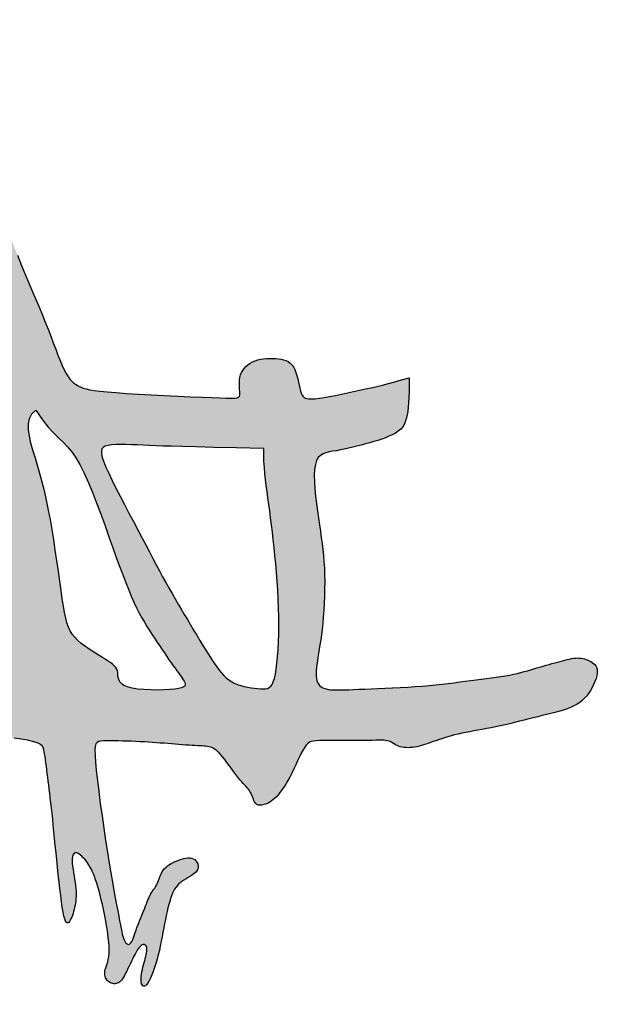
# Model space of a CAD drawing. Extents: x -424536 to -66822, y 139826 to 492209.
# Tile 13 of 69: x -253358 to -252580, y 145488 to 146814. Entities that reach past the tile are written whole.
import ezdxf

# ---------------------------------------------------------------- set-up
doc = ezdxf.new("R2010")
doc.units = 0
doc.header["$LTSCALE"] = 1000
doc.header["$MEASUREMENT"] = 0
doc.layers.add('签名', color=3, linetype='Continuous')

# ---------------------------------------------------------------- blocks, each defined once
blk = doc.blocks.new('zhy')
h = blk.add_hatch(color=256)
h.paths.add_polyline_path([(2587.945, 944.063), (2587.989, 944.38), (2588.057, 944.827), (2588.16, 945.306), (2588.299, 945.533), (2588.469, 945.587), (2588.677, 945.622), (2588.914, 945.656), (2589.181, 945.692), (2589.419, 945.723), (2589.688, 945.757), (2589.985, 945.794), (2590.326, 945.836), (2590.712, 945.881), (2591.036, 945.916), (2591.273, 945.941), (2591.524, 945.967), (2591.788, 945.993), (2592.062, 946.021), (2592.345, 946.049), (2592.634, 946.078), (2592.928, 946.107), (2593.226, 946.138), (2593.524, 946.169), (2593.818, 946.201), (2594.102, 946.234), (2594.372, 946.267), (2594.623, 946.3), (2594.848, 946.333), (2595.043, 946.366), (2595.203, 946.4), (2595.323, 946.433), (2595.407, 946.466), (2595.459, 946.498), (2595.482, 946.53), (2595.48, 946.562), (2595.459, 946.593), (2595.421, 946.624), (2595.371, 946.655), (2595.313, 946.684), (2595.248, 946.713), (2595.177, 946.74), (2595.101, 946.767), (2595.021, 946.791), (2594.937, 946.813), (2594.852, 946.833), (2594.764, 946.851), (2594.677, 946.866), (2594.587, 946.877), (2594.495, 946.886), (2594.4, 946.89), (2594.301, 946.891), (2594.196, 946.888), (2594.084, 946.88), (2593.965, 946.868), (2593.838, 946.852), (2593.706, 946.832), (2593.571, 946.81), (2593.254, 946.759), (2592.885, 946.719), (2592.621, 946.789), (2592.649, 946.966), (2592.771, 947.127), (2592.964, 947.298), (2593.2, 947.455), (2593.434, 947.57), (2593.663, 947.661), (2593.938, 947.752), (2594.269, 947.846), (2594.638, 947.937), (2595.029, 948.024), (2595.431, 948.102), (2595.82, 948.167), (2596.185, 948.213), (2596.514, 948.234), (2596.783, 948.227), (2597.001, 948.19), (2597.162, 948.144), (2597.297, 948.099), (2597.365, 948.078), (2597.428, 948.062), (2597.49, 948.054), (2597.548, 948.052), (2597.604, 948.058), (2597.657, 948.069), (2597.706, 948.087), (2597.752, 948.11), (2597.793, 948.138), (2597.83, 948.17), (2597.863, 948.207), (2597.89, 948.247), (2597.913, 948.29), (2597.93, 948.335), (2597.941, 948.382), (2597.947, 948.428), (2597.947, 948.475), (2597.94, 948.52), (2597.927, 948.564), (2597.907, 948.606), (2597.88, 948.647), (2597.844, 948.688), (2597.8, 948.729), (2597.746, 948.771), (2597.683, 948.813), (2597.61, 948.857), (2597.526, 948.902), (2597.434, 948.949), (2597.336, 948.997), (2597.234, 949.045), (2596.975, 949.168), (2596.732, 949.289), (2596.443, 949.466), (2596.326, 949.649), (2596.442, 949.762), (2596.619, 949.765), (2596.793, 949.729), (2596.92, 949.697), (2597.003, 949.675), (2597.091, 949.651), (2597.183, 949.628), (2597.277, 949.605), (2597.372, 949.584), (2597.467, 949.565), (2597.56, 949.55), (2597.649, 949.539), (2597.734, 949.533), (2597.813, 949.533), (2597.884, 949.539), (2597.946, 949.552), (2597.995, 949.572), (2598.031, 949.597), (2598.05, 949.628), (2598.051, 949.664), (2598.031, 949.705), (2597.988, 949.751), (2597.921, 949.8), (2597.831, 949.853), (2597.721, 949.908), (2597.593, 949.965), (2597.451, 950.021), (2597.296, 950.076), (2597.13, 950.13), (2596.957, 950.18), (2596.779, 950.227), (2596.597, 950.27), (2596.413, 950.31), (2596.228, 950.348), (2596.044, 950.384), (2595.861, 950.418), (2595.559, 950.475), (2595.249, 950.536), (2594.941, 950.603), (2594.666, 950.674), (2594.364, 950.766), (2594.104, 950.886), (2593.91, 951.04), (2593.78, 951.215), (2593.696, 951.355), (2593.644, 951.444), (2593.591, 951.532), (2593.537, 951.615), (2593.481, 951.69), (2593.421, 951.753), (2593.358, 951.802), (2593.29, 951.832), (2593.22, 951.846), (2593.15, 951.844), (2593.083, 951.828), (2593.019, 951.798), (2592.963, 951.757), (2592.916, 951.706), (2592.88, 951.646), (2592.858, 951.579), (2592.848, 951.505), (2592.848, 951.426), (2592.858, 951.343), (2592.876, 951.258), (2592.9, 951.171), (2592.93, 951.083), (2592.962, 950.996), (2592.998, 950.912), (2593.035, 950.83), (2593.076, 950.751), (2593.119, 950.677), (2593.166, 950.607), (2593.218, 950.542), (2593.273, 950.484), (2593.334, 950.433), (2593.4, 950.389), (2593.469, 950.351), (2593.541, 950.317), (2593.615, 950.288), (2593.688, 950.261), (2593.892, 950.187), (2594.045, 950.099), (2594.172, 950.011), (2594.226, 949.974), (2594.282, 949.939), (2594.341, 949.904), (2594.405, 949.871), (2594.474, 949.838), (2594.547, 949.807), (2594.624, 949.775), (2594.706, 949.744), (2594.791, 949.711), (2594.981, 949.638), (2595.169, 949.562), (2595.27, 949.521), (2595.372, 949.479), (2595.474, 949.438), (2595.575, 949.398), (2595.674, 949.359), (2595.771, 949.323), (2595.865, 949.29), (2596.138, 949.195), (2596.388, 949.078), (2596.31, 948.91), (2596.113, 948.813), (2595.895, 948.756), (2595.664, 948.708), (2595.398, 948.658), (2595.207, 948.621), (2594.99, 948.58), (2594.745, 948.533), (2594.471, 948.481), (2594.165, 948.425), (2593.828, 948.364), (2593.458, 948.3), (2593.054, 948.232), (2592.615, 948.162), (2592.141, 948.089), (2591.644, 948.015), (2591.139, 947.943), (2590.638, 947.875), (2590.156, 947.812), (2589.707, 947.757), (2589.304, 947.713), (2588.782, 947.663), (2588.29, 947.654), (2588.133, 947.766), (2588.103, 947.918), (2588.098, 948.188), (2588.101, 948.507), (2588.109, 948.864), (2588.123, 949.232), (2588.14, 949.579), (2588.159, 949.909), (2588.181, 950.224), (2588.204, 950.526), (2588.224, 950.769), (2588.236, 950.919), (2588.248, 951.066), (2588.259, 951.208), (2588.269, 951.345), (2588.279, 951.476), (2588.287, 951.598), (2588.294, 951.712), (2588.298, 951.816), (2588.31, 952.096), (2588.338, 952.326), (2588.426, 952.515), (2588.554, 952.663), (2588.703, 952.8), (2588.9, 952.956), (2589.095, 953.101), (2589.344, 953.285), (2589.464, 953.374), (2589.576, 953.46), (2589.676, 953.539), (2589.762, 953.612), (2589.835, 953.677), (2589.898, 953.735), (2590.083, 953.912), (2590.248, 954), (2590.401, 954.06), (2590.464, 954.085), (2590.522, 954.11), (2590.574, 954.136), (2590.618, 954.163), (2590.653, 954.193), (2590.679, 954.224), (2590.697, 954.259), (2590.707, 954.295), (2590.712, 954.334), (2590.711, 954.376), (2590.705, 954.421), (2590.696, 954.468), (2590.684, 954.519), (2590.668, 954.572), (2590.648, 954.628), (2590.622, 954.687), (2590.589, 954.748), (2590.548, 954.812), (2590.498, 954.878), (2590.439, 954.947), (2590.369, 955.018), (2590.287, 955.091), (2590.195, 955.166), (2590.092, 955.243), (2589.977, 955.321), (2589.851, 955.4), (2589.714, 955.48), (2589.566, 955.561), (2589.407, 955.642), (2589.241, 955.723), (2589.073, 955.803), (2588.792, 955.936), (2588.429, 956.117), (2588.185, 956.29), (2588.111, 956.47), (2588.093, 956.673), (2588.092, 956.931), (2588.092, 957.123), (2588.092, 957.34), (2588.091, 957.574), (2588.091, 957.818), (2588.09, 958.063), (2588.088, 958.302), (2588.086, 958.527), (2588.083, 958.731), (2588.08, 958.906), (2588.072, 959.238), (2588.079, 959.506), (2588.145, 959.674), (2588.222, 959.802), (2588.255, 959.857), (2588.286, 959.915), (2588.314, 959.977), (2588.338, 960.044), (2588.356, 960.117), (2588.368, 960.194), (2588.375, 960.276), (2588.377, 960.362), (2588.373, 960.45), (2588.365, 960.54), (2588.352, 960.631), (2588.336, 960.722), (2588.315, 960.812), (2588.291, 960.903), (2588.264, 960.994), (2588.234, 961.087), (2588.202, 961.182), (2588.167, 961.281), (2588.079, 961.531), (2587.994, 961.789), (2587.916, 962.048), (2587.841, 962.328), (2587.776, 962.616), (2587.728, 962.865), (2587.698, 963.03), (2587.635, 963.384), (2587.605, 963.552), (2587.571, 963.733), (2587.533, 963.919), (2587.493, 964.108), (2587.449, 964.299), (2587.403, 964.492), (2587.356, 964.686), (2587.308, 964.88), (2587.219, 965.234), (2587.165, 965.45), (2587.121, 965.633), (2587.078, 965.812), (2587.036, 965.986), (2586.994, 966.154), (2586.953, 966.316), (2586.91, 966.471), (2586.867, 966.618), (2586.822, 966.757), (2586.774, 966.887), (2586.723, 967.008), (2586.668, 967.123), (2586.607, 967.23), (2586.539, 967.331), (2586.463, 967.426), (2586.377, 967.517), (2586.282, 967.603), (2586.175, 967.685), (2586.06, 967.762), (2585.939, 967.833), (2585.816, 967.896), (2585.694, 967.949), (2585.574, 967.992), (2585.462, 968.023), (2585.359, 968.041), (2585.268, 968.044), (2585.188, 968.034), (2585.118, 968.012), (2585.058, 967.98), (2585.005, 967.939), (2584.96, 967.891), (2584.919, 967.837), (2584.884, 967.78), (2584.851, 967.719), (2584.823, 967.655), (2584.798, 967.59), (2584.777, 967.522), (2584.761, 967.452), (2584.749, 967.38), (2584.742, 967.306), (2584.74, 967.231), (2584.743, 967.154), (2584.752, 967.075), (2584.764, 966.994), (2584.781, 966.909), (2584.801, 966.822), (2584.824, 966.73), (2584.85, 966.634), (2584.877, 966.533), (2584.906, 966.427), (2584.936, 966.317), (2584.968, 966.202), (2585.001, 966.084), (2585.035, 965.964), (2585.07, 965.841), (2585.106, 965.717), (2585.142, 965.593), (2585.18, 965.468), (2585.27, 965.171), (2585.352, 964.865), (2585.42, 964.566), (2585.465, 964.314), (2585.493, 964.134), (2585.521, 963.945), (2585.547, 963.749), (2585.574, 963.546), (2585.6, 963.337), (2585.627, 963.123), (2585.654, 962.906), (2585.683, 962.686), (2585.735, 962.293), (2585.773, 961.993), (2585.803, 961.747), (2585.831, 961.491), (2585.857, 961.224), (2585.881, 960.944), (2585.902, 960.652), (2585.921, 960.35), (2585.938, 960.043), (2585.952, 959.737), (2585.965, 959.435), (2585.978, 959.143), (2585.989, 958.864), (2585.999, 958.605), (2586.01, 958.367), (2586.025, 958.01), (2586.037, 957.683), (2586.037, 957.328), (2585.998, 957.021), (2585.904, 956.807), (2585.74, 956.681), (2585.53, 956.64), (2585.325, 956.636), (2585.084, 956.655), (2584.816, 956.692), (2584.557, 956.733), (2584.386, 956.761), (2584.203, 956.789), (2584.006, 956.819), (2583.795, 956.847), (2583.569, 956.875), (2583.327, 956.901), (2583.067, 956.923), (2582.795, 956.943), (2582.512, 956.959), (2582.224, 956.97), (2581.934, 956.978), (2581.646, 956.98), (2581.364, 956.977), (2581.092, 956.968), (2580.832, 956.952), (2580.582, 956.932), (2580.338, 956.906), (2580.096, 956.876), (2579.851, 956.842), (2579.601, 956.806), (2579.341, 956.767), (2578.879, 956.698), (2578.477, 956.645), (2578.175, 956.61), (2577.878, 956.583), (2577.593, 956.565), (2577.186, 956.558), (2576.798, 956.615), (2576.56, 956.753), (2576.435, 956.955), (2576.384, 957.161), (2576.359, 957.303), (2576.334, 957.453), (2576.306, 957.612), (2576.273, 957.776), (2576.236, 957.945), (2576.195, 958.117), (2576.152, 958.291), (2576.107, 958.465), (2576.06, 958.639), (2576.012, 958.81), (2575.964, 958.977), (2575.915, 959.139), (2575.864, 959.296), (2575.81, 959.446), (2575.751, 959.589), (2575.689, 959.723), (2575.62, 959.849), (2575.544, 959.964), (2575.459, 960.068), (2575.351, 960.16), (2575.205, 960.239), (2575.007, 960.304), (2574.74, 960.354), (2574.391, 960.388), (2573.943, 960.406), (2573.383, 960.405), (2573.468, 960.104), (2573.544, 959.826), (2573.611, 959.568), (2573.672, 959.324), (2573.728, 959.09), (2573.781, 958.86), (2573.832, 958.63), (2573.924, 958.216), (2574.025, 957.753), (2574.123, 957.277), (2574.199, 956.845), (2574.249, 956.42), (2574.201, 956.154), (2574.055, 956.044), (2573.879, 955.987), (2573.684, 955.944), (2573.555, 955.916), (2573.422, 955.886), (2573.289, 955.853), (2573.162, 955.814), (2573.043, 955.768), (2572.938, 955.714), (2572.851, 955.65), (2572.779, 955.578), (2572.722, 955.497), (2572.678, 955.408), (2572.646, 955.311), (2572.622, 955.209), (2572.606, 955.1), (2572.597, 954.986), (2572.592, 954.868), (2572.591, 954.747), (2572.597, 954.624), (2572.609, 954.502), (2572.628, 954.382), (2572.654, 954.265), (2572.689, 954.153), (2572.733, 954.048), (2572.786, 953.951), (2572.848, 953.863), (2572.918, 953.784), (2572.996, 953.714), (2573.08, 953.655), (2573.169, 953.606), (2573.263, 953.568), (2573.361, 953.541), (2573.462, 953.525), (2573.564, 953.519), (2573.664, 953.519), (2573.762, 953.523), (2573.853, 953.529), (2574.134, 953.547), (2574.197, 953.4), (2574.205, 953.194), (2574.204, 952.999), (2574.195, 952.741), (2574.182, 952.41), (2574.165, 952.002), (2574.144, 951.531), (2574.12, 951.018), (2574.095, 950.482), (2574.067, 949.943), (2574.039, 949.421), (2574.009, 948.936), (2573.98, 948.507), (2573.951, 948.15), (2573.908, 947.722), (2573.848, 947.36), (2573.784, 947.139), (2573.681, 946.919), (2573.551, 946.748), (2573.385, 946.603), (2573.14, 946.453), (2572.879, 946.331), (2572.679, 946.246), (2572.457, 946.156), (2572.216, 946.063), (2571.96, 945.965), (2571.691, 945.862), (2571.412, 945.755), (2571.128, 945.643), (2570.838, 945.525), (2570.542, 945.401), (2570.235, 945.272), (2569.914, 945.135), (2569.574, 944.992), (2569.211, 944.84), (2568.823, 944.681), (2568.405, 944.513), (2567.955, 944.336), (2567.477, 944.153), (2566.977, 943.967), (2566.462, 943.781), (2565.936, 943.597), (2565.407, 943.42), (2564.88, 943.251), (2564.361, 943.094), (2563.856, 942.951), (2563.366, 942.822), (2562.893, 942.705), (2562.439, 942.598), (2562.006, 942.502), (2561.596, 942.413), (2561.209, 942.332), (2560.848, 942.256), (2560.514, 942.184), (2560.209, 942.114), (2559.932, 942.046), (2559.686, 941.976), (2559.471, 941.904), (2559.288, 941.827), (2559.137, 941.744), (2559.02, 941.653), (2558.937, 941.553), (2558.885, 941.445), (2558.86, 941.332), (2558.857, 941.215), (2558.874, 941.096), (2558.905, 940.977), (2558.948, 940.861), (2558.999, 940.749), (2559.054, 940.643), (2559.122, 940.546), (2559.21, 940.461), (2559.326, 940.39), (2559.479, 940.336), (2559.677, 940.301), (2559.929, 940.289), (2560.243, 940.302), (2560.624, 940.341), (2561.064, 940.403), (2561.552, 940.485), (2562.078, 940.583), (2562.629, 940.692), (2563.196, 940.809), (2563.766, 940.929), (2564.329, 941.049), (2564.877, 941.165), (2565.413, 941.278), (2565.942, 941.389), (2566.472, 941.5), (2567.006, 941.611), (2567.552, 941.725), (2568.116, 941.841), (2568.703, 941.962), (2569.317, 942.089), (2569.95, 942.219), (2570.593, 942.35), (2571.234, 942.481), (2571.865, 942.609), (2572.474, 942.732), (2573.052, 942.847), (2573.589, 942.953), (2574.078, 943.048), (2574.521, 943.131), (2574.924, 943.202), (2575.292, 943.262), (2575.633, 943.31), (2575.95, 943.348), (2576.25, 943.374), (2576.54, 943.389), (2576.822, 943.394), (2577.097, 943.388), (2577.365, 943.372), (2577.624, 943.346), (2577.872, 943.312), (2578.109, 943.268), (2578.333, 943.217), (2578.544, 943.158), (2578.832, 943.062), (2579.175, 942.908), (2579.421, 942.772), (2579.576, 942.681), (2579.728, 942.588), (2579.984, 942.428), (2580.281, 942.238), (2580.562, 942.048), (2580.877, 941.81), (2581.088, 941.565), (2581.123, 941.352), (2581.077, 941.149), (2580.957, 940.895), (2580.812, 940.648), (2580.705, 940.475), (2580.585, 940.29), (2580.457, 940.096), (2580.322, 939.894), (2580.183, 939.687), (2580.041, 939.476), (2579.787, 939.094), (2579.611, 938.837), (2579.461, 938.626), (2579.307, 938.42), (2579.146, 938.22), (2578.977, 938.026), (2578.799, 937.841), (2578.612, 937.665), (2578.42, 937.499), (2578.229, 937.342), (2578.047, 937.194), (2577.878, 937.055), (2577.729, 936.923), (2577.605, 936.8), (2577.513, 936.683), (2577.458, 936.574), (2577.436, 936.473), (2577.443, 936.379), (2577.475, 936.293), (2577.528, 936.215), (2577.596, 936.146), (2577.676, 936.085), (2577.764, 936.034), (2577.856, 935.991), (2577.951, 935.958), (2578.052, 935.933), (2578.158, 935.917), (2578.27, 935.909), (2578.39, 935.909), (2578.519, 935.917), (2578.656, 935.932), (2578.804, 935.954), (2578.958, 935.983), (2579.118, 936.017), (2579.281, 936.057), (2579.444, 936.101), (2579.604, 936.149), (2579.759, 936.201), (2579.907, 936.256), (2580.046, 936.313), (2580.176, 936.372), (2580.297, 936.434), (2580.411, 936.497), (2580.519, 936.563), (2580.622, 936.631), (2580.72, 936.701), (2580.815, 936.774), (2580.907, 936.849), (2580.997, 936.927), (2581.086, 937.009), (2581.174, 937.097), (2581.262, 937.191), (2581.35, 937.292), (2581.439, 937.401), (2581.53, 937.519), (2581.622, 937.647), (2581.717, 937.784), (2581.813, 937.928), (2581.91, 938.079), (2582.009, 938.234), (2582.107, 938.392), (2582.206, 938.553), (2582.396, 938.863), (2582.561, 939.128), (2582.749, 939.415), (2582.934, 939.669), (2583.109, 939.867), (2583.317, 940.04), (2583.55, 940.147), (2583.804, 940.197), (2584.043, 940.18), (2584.271, 940.099), (2584.483, 939.989), (2584.687, 939.846), (2584.858, 939.68), (2585.013, 939.46), (2585.083, 939.247), (2585.091, 939.085), (2585.087, 938.954), (2585.077, 938.761), (2585.071, 938.64), (2585.067, 938.501), (2585.063, 938.343), (2585.06, 938.166), (2585.053, 937.832), (2585.045, 937.516), (2585.037, 937.258), (2585.026, 936.978), (2585.013, 936.675), (2584.997, 936.348), (2584.98, 935.994), (2584.962, 935.611), (2584.943, 935.196), (2584.926, 934.746), (2584.91, 934.26), (2584.897, 933.735), (2584.886, 933.171), (2584.88, 932.58), (2584.878, 931.976), (2584.881, 931.373), (2584.89, 930.786), (2584.906, 930.229), (2584.93, 929.715), (2584.962, 929.26), (2585.003, 928.874), (2585.052, 928.553), (2585.11, 928.29), (2585.174, 928.079), (2585.246, 927.911), (2585.324, 927.781), (2585.407, 927.68), (2585.495, 927.601), (2585.588, 927.539), (2585.684, 927.491), (2585.783, 927.456), (2585.883, 927.433), (2585.983, 927.421), (2586.083, 927.418), (2586.181, 927.424), (2586.275, 927.437), (2586.367, 927.456), (2586.453, 927.481), (2586.534, 927.513), (2586.609, 927.549), (2586.676, 927.592), (2586.736, 927.64), (2586.787, 927.694), (2586.829, 927.753), (2586.86, 927.817), (2586.883, 927.889), (2586.898, 927.969), (2586.907, 928.06), (2586.912, 928.163), (2586.914, 928.279), (2586.914, 928.411), (2586.913, 928.646), (2586.916, 928.915), (2586.919, 929.123), (2586.924, 929.352), (2586.93, 929.605), (2586.938, 929.88), (2586.947, 930.181), (2586.959, 930.506), (2586.972, 930.857), (2586.987, 931.232), (2587.004, 931.626), (2587.023, 932.037), (2587.044, 932.462), (2587.068, 932.897), (2587.094, 933.34), (2587.123, 933.786), (2587.154, 934.233), (2587.187, 934.675), (2587.22, 935.106), (2587.253, 935.52), (2587.285, 935.911), (2587.314, 936.274), (2587.34, 936.602), (2587.361, 936.89), (2587.377, 937.133), (2587.389, 937.336), (2587.41, 937.696), (2587.443, 937.984), (2587.592, 938.156), (2587.788, 938.221), (2587.997, 938.233), (2588.21, 938.196), (2588.41, 938.135), (2588.636, 938.04), (2588.891, 937.915), (2589.118, 937.798), (2589.263, 937.722), (2589.411, 937.644), (2589.561, 937.567), (2589.712, 937.49), (2589.866, 937.415), (2590.022, 937.339), (2590.183, 937.263), (2590.348, 937.186), (2590.519, 937.106), (2590.697, 937.024), (2591.055, 936.859), (2591.284, 936.752), (2591.504, 936.648), (2591.74, 936.533), (2591.994, 936.406), (2592.268, 936.265), (2592.566, 936.106), (2592.89, 935.929), (2593.24, 935.732), (2593.612, 935.52), (2593.998, 935.297), (2594.392, 935.068), (2594.788, 934.838), (2595.178, 934.613), (2595.557, 934.398), (2595.917, 934.198), (2596.253, 934.017), (2596.565, 933.855), (2596.855, 933.714), (2597.122, 933.592), (2597.37, 933.491), (2597.598, 933.41), (2597.807, 933.349), (2598, 933.308), (2598.178, 933.287), (2598.341, 933.286), (2598.492, 933.303), (2598.634, 933.337), (2598.766, 933.388), (2598.893, 933.454), (2599.015, 933.535), (2599.134, 933.629), (2599.252, 933.736), (2599.37, 933.856), (2599.489, 933.99), (2599.609, 934.139), (2599.731, 934.304), (2599.856, 934.485), (2599.984, 934.683), (2600.117, 934.899), (2600.255, 935.133), (2600.395, 935.381), (2600.537, 935.64), (2600.676, 935.904), (2600.813, 936.169), (2600.943, 936.432), (2601.066, 936.687), (2601.179, 936.931), (2601.28, 937.16), (2601.371, 937.376), (2601.452, 937.583), (2601.527, 937.782), (2601.596, 937.976), (2601.66, 938.17), (2601.723, 938.365), (2601.784, 938.564), (2601.846, 938.77), (2601.909, 938.981), (2602.017, 939.346), (2602.137, 939.743), (2602.263, 940.133), (2602.359, 940.399), (2602.422, 940.569), (2602.484, 940.732), (2602.543, 940.887), (2602.598, 941.038), (2602.648, 941.186), (2602.693, 941.333), (2602.73, 941.481), (2602.761, 941.63), (2602.786, 941.784), (2602.807, 941.944), (2602.826, 942.112), (2602.86, 942.432), (2602.906, 942.8), (2602.961, 943.138), (2603.007, 943.391), (2603.059, 943.66), (2603.116, 943.942), (2603.177, 944.237), (2603.242, 944.544), (2603.309, 944.862), (2603.378, 945.189), (2603.448, 945.523), (2603.518, 945.86), (2603.588, 946.196), (2603.656, 946.525), (2603.722, 946.842), (2603.785, 947.142), (2603.845, 947.421), (2603.9, 947.673), (2603.951, 947.895), (2604.016, 948.165), (2604.081, 948.423), (2604.118, 948.57), (2604.154, 948.711), (2604.188, 948.851), (2604.223, 948.995), (2604.257, 949.148), (2604.291, 949.309), (2604.325, 949.478), (2604.36, 949.654), (2604.395, 949.837), (2604.431, 950.024), (2604.467, 950.216), (2604.537, 950.595), (2604.6, 950.93), (2604.675, 951.307), (2604.753, 951.656), (2604.829, 951.944), (2604.906, 952.179), (2604.976, 952.356), (2605.054, 952.549), (2605.096, 952.655), (2605.139, 952.769), (2605.182, 952.893), (2605.224, 953.025), (2605.264, 953.16), (2605.299, 953.295), (2605.33, 953.426), (2605.354, 953.55), (2605.369, 953.662), (2605.374, 953.76), (2605.369, 953.84), (2605.352, 953.903), (2605.326, 953.949), (2605.29, 953.979), (2605.245, 953.996), (2605.192, 953.999), (2605.131, 953.991), (2605.063, 953.972), (2604.989, 953.943), (2604.909, 953.904), (2604.826, 953.857), (2604.74, 953.802), (2604.654, 953.738), (2604.567, 953.668), (2604.482, 953.59), (2604.4, 953.505), (2604.322, 953.415), (2604.249, 953.319), (2604.182, 953.218), (2604.121, 953.112), (2604.068, 953.001), (2604.022, 952.887), (2603.986, 952.769), (2603.959, 952.648), (2603.942, 952.525), (2603.932, 952.398), (2603.928, 952.268), (2603.922, 952.019), (2603.91, 951.77), (2603.869, 951.487), (2603.787, 951.177), (2603.702, 950.918), (2603.596, 950.602), (2603.547, 950.453), (2603.505, 950.311), (2603.471, 950.177), (2603.444, 950.052), (2603.423, 949.932), (2603.405, 949.817), (2603.364, 949.547), (2603.314, 949.319), (2603.242, 949.087), (2603.153, 948.843), (2603.069, 948.629), (2603.014, 948.491), (2602.958, 948.349), (2602.901, 948.202), (2602.842, 948.045), (2602.78, 947.874), (2602.714, 947.684), (2602.644, 947.471), (2602.568, 947.229), (2602.486, 946.954), (2602.396, 946.64), (2602.298, 946.286), (2602.192, 945.898), (2602.08, 945.483), (2601.963, 945.052), (2601.842, 944.611), (2601.718, 944.171), (2601.592, 943.739), (2601.466, 943.324), (2601.34, 942.932), (2601.213, 942.56), (2601.086, 942.203), (2600.958, 941.855), (2600.828, 941.509), (2600.696, 941.162), (2600.562, 940.807), (2600.424, 940.439), (2600.283, 940.054), (2600.14, 939.657), (2599.997, 939.258), (2599.855, 938.863), (2599.717, 938.48), (2599.583, 938.116), (2599.457, 937.781), (2599.338, 937.48), (2599.23, 937.221), (2599.084, 936.896), (2598.914, 936.58), (2598.766, 936.352), (2598.62, 936.16), (2598.442, 935.949), (2598.229, 935.734), (2598, 935.542), (2597.755, 935.371), (2597.453, 935.204), (2597.215, 935.166), (2597.045, 935.24), (2596.911, 935.339), (2596.718, 935.498), (2596.692, 935.519), (2596.629, 935.57), (2596.562, 935.624), (2596.49, 935.683), (2596.412, 935.745), (2596.329, 935.812), (2596.241, 935.883), (2596.147, 935.958), (2596.047, 936.038), (2595.941, 936.123), (2595.829, 936.21), (2595.712, 936.299), (2595.589, 936.391), (2595.46, 936.483), (2595.327, 936.575), (2595.187, 936.666), (2595.043, 936.756), (2594.894, 936.845), (2594.741, 936.932), (2594.585, 937.019), (2594.426, 937.105), (2594.264, 937.19), (2594.101, 937.275), (2593.938, 937.36), (2593.773, 937.446), (2593.606, 937.533), (2593.434, 937.621), (2593.256, 937.713), (2593.068, 937.81), (2592.869, 937.911), (2592.656, 938.019), (2592.428, 938.135), (2592.183, 938.258), (2591.923, 938.387), (2591.651, 938.52), (2591.37, 938.655), (2591.082, 938.79), (2590.791, 938.922), (2590.5, 939.049), (2590.212, 939.169), (2589.929, 939.281), (2589.654, 939.384), (2589.39, 939.481), (2589.138, 939.571), (2588.756, 939.709), (2588.38, 939.859), (2588.09, 940.006), (2587.833, 940.192), (2587.676, 940.431), (2587.621, 940.666), (2587.606, 940.861), (2587.61, 941.058), (2587.624, 941.243), (2587.644, 941.452), (2587.666, 941.657), (2587.689, 941.868), (2587.707, 942.035), (2587.729, 942.234), (2587.756, 942.471), (2587.787, 942.75), (2587.822, 943.06), (2587.861, 943.39), (2587.902, 943.729)])
h.paths.add_polyline_path([(2583.124, 946.471), (2582.901, 946.424), (2582.643, 946.378), (2582.345, 946.332), (2582.004, 946.282), (2581.627, 946.228), (2581.223, 946.171), (2580.802, 946.112), (2580.373, 946.049), (2579.944, 945.984), (2579.525, 945.917), (2579.125, 945.848), (2578.751, 945.777), (2578.402, 945.705), (2578.073, 945.632), (2577.76, 945.556), (2577.461, 945.478), (2577.17, 945.397), (2576.883, 945.314), (2576.598, 945.228), (2576.311, 945.141), (2575.853, 945.011), (2575.343, 944.937), (2574.913, 945.024), (2574.695, 945.262), (2575.078, 945.527), (2575.378, 945.765), (2575.616, 945.981), (2575.812, 946.178), (2576.113, 946.49), (2576.362, 946.704), (2576.601, 946.872), (2576.897, 947.043), (2577.245, 947.217), (2577.634, 947.391), (2578.053, 947.565), (2578.492, 947.736), (2578.94, 947.904), (2579.387, 948.067), (2579.821, 948.223), (2580.234, 948.371), (2580.623, 948.511), (2580.99, 948.645), (2581.334, 948.772), (2581.655, 948.895), (2581.953, 949.013), (2582.229, 949.127), (2582.481, 949.237), (2582.711, 949.346), (2582.921, 949.452), (2583.115, 949.557), (2583.294, 949.661), (2583.462, 949.763), (2583.623, 949.865), (2583.778, 949.967), (2583.931, 950.069), (2584.084, 950.172), (2584.236, 950.274), (2584.386, 950.374), (2584.532, 950.473), (2584.674, 950.569), (2584.808, 950.662), (2584.935, 950.75), (2585.052, 950.833), (2585.159, 950.91), (2585.256, 950.98), (2585.465, 951.135), (2585.685, 951.289), (2585.843, 951.339), (2585.935, 951.225), (2585.994, 950.993), (2586.022, 950.692), (2586.034, 950.454), (2586.039, 950.193), (2586.035, 949.922), (2586.022, 949.653), (2585.985, 949.257), (2585.892, 948.887), (2585.75, 948.688), (2585.583, 948.61), (2585.309, 948.574), (2585.266, 948.566), (2585.191, 948.539), (2585.121, 948.498), (2585.056, 948.443), (2584.992, 948.374), (2584.929, 948.292), (2584.864, 948.196), (2584.795, 948.087), (2584.721, 947.963), (2584.577, 947.723), (2584.399, 947.439), (2584.188, 947.143), (2583.956, 946.88), (2583.71, 946.686), (2583.416, 946.549)], flags=16)
h.paths.add_polyline_path([(2580.959, 950.144), (2580.703, 950.007), (2580.434, 949.865), (2580.153, 949.716), (2579.856, 949.559), (2579.542, 949.393), (2579.211, 949.218), (2578.868, 949.038), (2578.523, 948.857), (2578.18, 948.679), (2577.849, 948.51), (2577.537, 948.355), (2577.251, 948.217), (2576.864, 948.041), (2576.433, 947.893), (2576.222, 947.952), (2576.13, 948.116), (2576.098, 948.335), (2576.086, 948.505), (2576.082, 948.698), (2576.084, 948.91), (2576.091, 949.138), (2576.101, 949.376), (2576.113, 949.623), (2576.125, 949.873), (2576.136, 950.129), (2576.146, 950.416), (2576.157, 950.764), (2576.169, 951.205), (2576.183, 951.769), (2576.199, 952.488), (2576.22, 953.392), (2576.245, 954.511), (2576.507, 954.51), (2576.761, 954.517), (2577.01, 954.531), (2577.256, 954.552), (2577.501, 954.578), (2577.747, 954.608), (2577.996, 954.641), (2578.25, 954.676), (2578.686, 954.736), (2579.054, 954.786), (2579.338, 954.823), (2579.633, 954.859), (2579.938, 954.895), (2580.254, 954.93), (2580.583, 954.963), (2580.923, 954.995), (2581.274, 955.024), (2581.631, 955.05), (2581.993, 955.073), (2582.356, 955.092), (2582.717, 955.106), (2583.074, 955.115), (2583.424, 955.118), (2583.763, 955.115), (2584.089, 955.105), (2584.398, 955.09), (2584.687, 955.07), (2584.952, 955.044), (2585.311, 954.998), (2585.738, 954.9), (2585.956, 954.74), (2585.993, 954.541), (2585.984, 954.321), (2585.957, 954.056), (2585.91, 953.777), (2585.837, 953.498), (2585.734, 953.25), (2585.593, 953.036), (2585.408, 952.843), (2585.175, 952.656), (2584.948, 952.499), (2584.786, 952.391), (2584.611, 952.278), (2584.425, 952.16), (2584.229, 952.039), (2584.026, 951.915), (2583.818, 951.789), (2583.608, 951.662), (2583.266, 951.458), (2582.974, 951.284), (2582.763, 951.159), (2582.551, 951.034), (2582.336, 950.909), (2582.119, 950.784), (2581.898, 950.659), (2581.673, 950.533), (2581.443, 950.405), (2581.205, 950.276)], flags=16)
for points in [[(2573.383, 960.405), (2573.943, 960.406), (2574.391, 960.388), (2574.74, 960.354), (2575.007, 960.304), (2575.205, 960.239), (2575.351, 960.16), (2575.459, 960.068), (2575.544, 959.964), (2575.62, 959.849), (2575.689, 959.723), (2575.751, 959.589), (2575.81, 959.446), (2575.864, 959.296), (2575.915, 959.139), (2575.964, 958.977), (2576.012, 958.81), (2576.06, 958.639), (2576.107, 958.465), (2576.152, 958.291), (2576.195, 958.117), (2576.236, 957.945), (2576.273, 957.776), (2576.306, 957.612), (2576.334, 957.453), (2576.359, 957.303), (2576.384, 957.161), (2576.416, 957.03), (2576.461, 956.912), (2576.526, 956.809), (2576.615, 956.721), (2576.736, 956.651), (2576.895, 956.601), (2577.094, 956.572), (2577.33, 956.56), (2577.593, 956.565), (2577.878, 956.583), (2578.175, 956.61), (2578.477, 956.645), (2578.777, 956.685), (2579.067, 956.726), (2579.341, 956.767), (2579.601, 956.806), (2579.851, 956.842), (2580.096, 956.876), (2580.338, 956.906), (2580.582, 956.932), (2580.832, 956.952), (2581.092, 956.968), (2581.364, 956.977), (2581.646, 956.98), (2581.934, 956.978), (2582.224, 956.97), (2582.512, 956.959), (2582.795, 956.943), (2583.067, 956.923), (2583.327, 956.901), (2583.569, 956.875), (2583.795, 956.847), (2584.006, 956.819), (2584.203, 956.789), (2584.386, 956.761), (2584.557, 956.733), (2584.717, 956.707), (2584.867, 956.685), (2585.008, 956.666), (2585.139, 956.651), (2585.261, 956.641), (2585.373, 956.637), (2585.477, 956.639), (2585.57, 956.648), (2585.655, 956.664), (2585.729, 956.689), (2585.794, 956.723), (2585.85, 956.765), (2585.897, 956.818), (2585.936, 956.88), (2585.968, 956.952), (2585.993, 957.035), (2586.012, 957.129), (2586.025, 957.233), (2586.033, 957.349), (2586.037, 957.478), (2586.037, 957.621), (2586.033, 957.78), (2586.027, 957.957), (2586.019, 958.152), (2586.01, 958.367), (2585.999, 958.605), (2585.989, 958.864), (2585.978, 959.143), (2585.965, 959.435), (2585.952, 959.737), (2585.938, 960.043), (2585.921, 960.35), (2585.902, 960.652), (2585.881, 960.944), (2585.857, 961.224), (2585.831, 961.491), (2585.803, 961.747), (2585.773, 961.993), (2585.743, 962.23), (2585.713, 962.461), (2585.683, 962.686), (2585.654, 962.906), (2585.627, 963.123), (2585.6, 963.337), (2585.574, 963.546), (2585.547, 963.749), (2585.521, 963.945), (2585.493, 964.134), (2585.465, 964.314), (2585.434, 964.485), (2585.401, 964.646), (2585.367, 964.798), (2585.331, 964.942), (2585.294, 965.08), (2585.256, 965.213), (2585.218, 965.342), (2585.18, 965.468), (2585.142, 965.593), (2585.106, 965.717), (2585.07, 965.841), (2585.035, 965.964), (2585.001, 966.084), (2584.968, 966.202), (2584.936, 966.317), (2584.906, 966.427), (2584.877, 966.533), (2584.85, 966.634), (2584.824, 966.73), (2584.801, 966.822), (2584.781, 966.909), (2584.764, 966.994), (2584.752, 967.075), (2584.743, 967.154), (2584.74, 967.231), (2584.742, 967.306), (2584.749, 967.38), (2584.761, 967.452), (2584.777, 967.522), (2584.798, 967.59), (2584.823, 967.655), (2584.851, 967.719), (2584.884, 967.78), (2584.919, 967.837), (2584.96, 967.891), (2585.005, 967.939), (2585.058, 967.98), (2585.118, 968.012), (2585.188, 968.034), (2585.268, 968.044), (2585.359, 968.041), (2585.462, 968.023), (2585.574, 967.992), (2585.694, 967.949), (2585.816, 967.896), (2585.939, 967.833), (2586.06, 967.762), (2586.175, 967.685), (2586.282, 967.603), (2586.377, 967.517), (2586.463, 967.426), (2586.539, 967.331), (2586.607, 967.23), (2586.668, 967.123), (2586.723, 967.008), (2586.774, 966.887), (2586.822, 966.757), (2586.867, 966.618), (2586.91, 966.471), (2586.953, 966.316), (2586.994, 966.154), (2587.036, 965.986), (2587.078, 965.812), (2587.121, 965.633), (2587.165, 965.45), (2587.212, 965.262), (2587.259, 965.072), (2587.308, 964.88), (2587.356, 964.686), (2587.403, 964.492), (2587.449, 964.299), (2587.493, 964.108), (2587.533, 963.919), (2587.571, 963.733), (2587.605, 963.552), (2587.637, 963.374), (2587.668, 963.2), (2587.698, 963.03), (2587.728, 962.865), (2587.759, 962.705), (2587.791, 962.549), (2587.825, 962.398), (2587.861, 962.253), (2587.899, 962.112), (2587.937, 961.977), (2587.977, 961.847), (2588.016, 961.723), (2588.055, 961.604), (2588.094, 961.491), (2588.131, 961.384), (2588.167, 961.281), (2588.202, 961.182), (2588.234, 961.087), (2588.264, 960.994), (2588.291, 960.903), (2588.315, 960.812), (2588.336, 960.722), (2588.352, 960.631), (2588.365, 960.54), (2588.373, 960.45), (2588.377, 960.362), (2588.375, 960.276), (2588.368, 960.194), (2588.356, 960.117), (2588.338, 960.044), (2588.314, 959.977), (2588.286, 959.915), (2588.255, 959.857), (2588.222, 959.802), (2588.189, 959.748), (2588.159, 959.694), (2588.131, 959.639), (2588.109, 959.582), (2588.093, 959.522), (2588.082, 959.455), (2588.076, 959.378), (2588.073, 959.288), (2588.074, 959.181), (2588.076, 959.055), (2588.08, 958.906), (2588.083, 958.731), (2588.086, 958.527), (2588.088, 958.302), (2588.09, 958.063), (2588.091, 957.818), (2588.091, 957.574), (2588.092, 957.34), (2588.092, 957.123), (2588.092, 956.931), (2588.092, 956.769), (2588.096, 956.636), (2588.106, 956.527), (2588.125, 956.436), (2588.157, 956.36), (2588.204, 956.292), (2588.27, 956.23), (2588.358, 956.168), (2588.469, 956.101), (2588.601, 956.031), (2588.748, 955.958), (2588.907, 955.881), (2589.073, 955.803), (2589.241, 955.723), (2589.407, 955.642), (2589.566, 955.561), (2589.714, 955.48), (2589.851, 955.4), (2589.977, 955.321), (2590.092, 955.243), (2590.195, 955.166), (2590.287, 955.091), (2590.369, 955.018), (2590.439, 954.947), (2590.498, 954.878), (2590.548, 954.812), (2590.589, 954.748), (2590.622, 954.687), (2590.648, 954.628), (2590.668, 954.572), (2590.684, 954.519), (2590.696, 954.468), (2590.705, 954.421), (2590.711, 954.376), (2590.712, 954.334), (2590.707, 954.295), (2590.697, 954.259), (2590.679, 954.224), (2590.653, 954.193), (2590.618, 954.163), (2590.574, 954.136), (2590.522, 954.11), (2590.464, 954.085), (2590.401, 954.06), (2590.337, 954.035), (2590.274, 954.009), (2590.212, 953.98), (2590.154, 953.949), (2590.101, 953.915), (2590.052, 953.877), (2590.004, 953.835), (2589.953, 953.788), (2589.898, 953.735), (2589.835, 953.677), (2589.762, 953.612), (2589.676, 953.539), (2589.576, 953.46), (2589.464, 953.374), (2589.344, 953.285), (2589.219, 953.193), (2589.095, 953.101), (2588.973, 953.011), (2588.859, 952.924), (2588.756, 952.842), (2588.667, 952.767), (2588.591, 952.697), (2588.528, 952.633), (2588.475, 952.572), (2588.433, 952.513), (2588.399, 952.456), (2588.372, 952.399), (2588.352, 952.341), (2588.336, 952.28), (2588.325, 952.217), (2588.317, 952.149), (2588.311, 952.076), (2588.306, 951.997), (2588.302, 951.91), (2588.298, 951.816), (2588.294, 951.712), (2588.287, 951.598), (2588.279, 951.476), (2588.269, 951.345), (2588.259, 951.208), (2588.248, 951.066), (2588.236, 950.919), (2588.224, 950.769), (2588.211, 950.617), (2588.199, 950.464), (2588.188, 950.31), (2588.176, 950.154), (2588.165, 949.995), (2588.155, 949.833), (2588.145, 949.667), (2588.136, 949.496), (2588.127, 949.321), (2588.119, 949.141), (2588.113, 948.958), (2588.107, 948.776), (2588.103, 948.599), (2588.1, 948.43), (2588.099, 948.271), (2588.099, 948.128), (2588.101, 948.002), (2588.107, 947.896), (2588.124, 947.812), (2588.161, 947.746), (2588.227, 947.699), (2588.331, 947.67), (2588.482, 947.658), (2588.689, 947.661), (2588.961, 947.68), (2589.304, 947.713), (2589.707, 947.757), (2590.156, 947.812), (2590.638, 947.875), (2591.139, 947.943), (2591.644, 948.015), (2592.141, 948.089), (2592.615, 948.162), (2593.054, 948.232), (2593.458, 948.3), (2593.828, 948.364), (2594.165, 948.425), (2594.471, 948.481), (2594.745, 948.533), (2594.99, 948.58), (2595.207, 948.621), (2595.398, 948.658), (2595.563, 948.689), (2595.706, 948.717), (2595.83, 948.743), (2595.935, 948.767), (2596.025, 948.79), (2596.101, 948.814), (2596.167, 948.839), (2596.223, 948.867), (2596.27, 948.897), (2596.307, 948.929), (2596.333, 948.961), (2596.349, 948.994), (2596.353, 949.027), (2596.344, 949.059), (2596.322, 949.09), (2596.287, 949.119), (2596.24, 949.147), (2596.182, 949.174), (2596.114, 949.202), (2596.038, 949.23), (2595.954, 949.259), (2595.865, 949.29), (2595.771, 949.323), (2595.674, 949.359), (2595.575, 949.398), (2595.474, 949.438), (2595.372, 949.479), (2595.27, 949.521), (2595.169, 949.562), (2595.07, 949.602), (2594.974, 949.641), (2594.881, 949.677), (2594.791, 949.711), (2594.706, 949.744), (2594.624, 949.775), (2594.547, 949.807), (2594.474, 949.838), (2594.405, 949.871), (2594.341, 949.904), (2594.282, 949.939), (2594.226, 949.974), (2594.172, 950.011), (2594.12, 950.047), (2594.067, 950.083), (2594.013, 950.117), (2593.957, 950.15), (2593.896, 950.18), (2593.83, 950.208), (2593.761, 950.235), (2593.688, 950.261), (2593.615, 950.288), (2593.541, 950.317), (2593.469, 950.351), (2593.4, 950.389), (2593.334, 950.433), (2593.273, 950.484), (2593.218, 950.542), (2593.166, 950.607), (2593.119, 950.677), (2593.076, 950.751), (2593.035, 950.83), (2592.998, 950.912), (2592.962, 950.996), (2592.93, 951.083), (2592.9, 951.171), (2592.876, 951.258), (2592.858, 951.343), (2592.848, 951.426), (2592.848, 951.505), (2592.858, 951.579), (2592.88, 951.646), (2592.916, 951.706), (2592.963, 951.757), (2593.019, 951.798), (2593.083, 951.828), (2593.15, 951.844), (2593.22, 951.846), (2593.29, 951.832), (2593.358, 951.802), (2593.421, 951.753), (2593.481, 951.69), (2593.537, 951.615), (2593.591, 951.532), (2593.644, 951.444), (2593.696, 951.355), (2593.748, 951.268), (2593.801, 951.186), (2593.855, 951.113), (2593.913, 951.047), (2593.974, 950.989), (2594.04, 950.936), (2594.113, 950.889), (2594.193, 950.845), (2594.281, 950.804), (2594.38, 950.765), (2594.489, 950.728), (2594.608, 950.691), (2594.737, 950.655), (2594.876, 950.62), (2595.022, 950.586), (2595.177, 950.552), (2595.339, 950.518), (2595.508, 950.485), (2595.682, 950.452), (2595.861, 950.418), (2596.044, 950.384), (2596.228, 950.348), (2596.413, 950.31), (2596.597, 950.27), (2596.779, 950.227), (2596.957, 950.18), (2597.13, 950.13), (2597.296, 950.076), (2597.451, 950.021), (2597.593, 949.965), (2597.721, 949.908), (2597.831, 949.853), (2597.921, 949.8), (2597.988, 949.751), (2598.031, 949.705), (2598.051, 949.664), (2598.05, 949.628), (2598.031, 949.597), (2597.995, 949.572), (2597.946, 949.552), (2597.884, 949.539), (2597.813, 949.533), (2597.734, 949.533), (2597.649, 949.539), (2597.56, 949.55), (2597.467, 949.565), (2597.372, 949.584), (2597.277, 949.605), (2597.183, 949.628), (2597.091, 949.651), (2597.003, 949.675), (2596.92, 949.697), (2596.84, 949.717), (2596.766, 949.735), (2596.696, 949.749), (2596.632, 949.759), (2596.573, 949.764), (2596.521, 949.764), (2596.475, 949.756), (2596.435, 949.743), (2596.403, 949.724), (2596.379, 949.701), (2596.364, 949.674), (2596.357, 949.643), (2596.361, 949.609), (2596.374, 949.574), (2596.398, 949.536), (2596.432, 949.498), (2596.476, 949.458), (2596.53, 949.417), (2596.593, 949.374), (2596.664, 949.33), (2596.744, 949.285), (2596.832, 949.239), (2596.927, 949.191), (2597.027, 949.143), (2597.13, 949.094), (2597.234, 949.045), (2597.336, 948.997), (2597.434, 948.949), (2597.526, 948.902), (2597.61, 948.857), (2597.683, 948.813), (2597.746, 948.771), (2597.8, 948.729), (2597.844, 948.688), (2597.88, 948.647), (2597.907, 948.606), (2597.927, 948.564), (2597.94, 948.52), (2597.947, 948.475), (2597.947, 948.428), (2597.941, 948.382), (2597.93, 948.335), (2597.913, 948.29), (2597.89, 948.247), (2597.863, 948.207), (2597.83, 948.17), (2597.793, 948.138), (2597.752, 948.11), (2597.706, 948.087), (2597.657, 948.069), (2597.604, 948.058), (2597.548, 948.052), (2597.49, 948.054), (2597.428, 948.062), (2597.365, 948.078), (2597.297, 948.099), (2597.224, 948.123), (2597.144, 948.149), (2597.055, 948.175), (2596.956, 948.198), (2596.844, 948.216), (2596.72, 948.228), (2596.58, 948.232), (2596.428, 948.229), (2596.263, 948.218), (2596.089, 948.2), (2595.906, 948.177), (2595.717, 948.15), (2595.523, 948.117), (2595.326, 948.082), (2595.128, 948.043), (2594.931, 948.002), (2594.736, 947.959), (2594.546, 947.915), (2594.363, 947.869), (2594.187, 947.823), (2594.023, 947.776), (2593.87, 947.73), (2593.731, 947.684), (2593.605, 947.638), (2593.49, 947.592), (2593.386, 947.546), (2593.29, 947.499), (2593.202, 947.451), (2593.12, 947.401), (2593.042, 947.35), (2592.969, 947.296), (2592.9, 947.241), (2592.837, 947.185), (2592.78, 947.13), (2592.731, 947.075), (2592.692, 947.022), (2592.662, 946.972), (2592.643, 946.924), (2592.636, 946.881), (2592.642, 946.842), (2592.66, 946.809), (2592.692, 946.781), (2592.738, 946.758), (2592.797, 946.743), (2592.871, 946.734), (2592.96, 946.732), (2593.064, 946.738), (2593.18, 946.751), (2593.305, 946.768), (2593.436, 946.788), (2593.571, 946.81), (2593.706, 946.832), (2593.838, 946.852), (2593.965, 946.868), (2594.084, 946.88), (2594.196, 946.888), (2594.301, 946.891), (2594.4, 946.89), (2594.495, 946.886), (2594.587, 946.877), (2594.677, 946.866), (2594.764, 946.851), (2594.852, 946.833), (2594.937, 946.813), (2595.021, 946.791), (2595.101, 946.767), (2595.177, 946.74), (2595.248, 946.713), (2595.313, 946.684), (2595.371, 946.655), (2595.421, 946.624), (2595.459, 946.593), (2595.48, 946.562), (2595.482, 946.53), (2595.459, 946.498), (2595.407, 946.466), (2595.323, 946.433), (2595.203, 946.4), (2595.043, 946.366), (2594.848, 946.333), (2594.623, 946.3), (2594.372, 946.267), (2594.102, 946.234), (2593.818, 946.201), (2593.524, 946.169), (2593.226, 946.138), (2592.928, 946.107), (2592.634, 946.078), (2592.345, 946.049), (2592.062, 946.021), (2591.788, 945.993), (2591.524, 945.967), (2591.273, 945.941), (2591.036, 945.916), (2590.814, 945.892), (2590.607, 945.869), (2590.412, 945.846), (2590.229, 945.824), (2590.055, 945.803), (2589.888, 945.782), (2589.728, 945.762), (2589.572, 945.742), (2589.419, 945.723), (2589.27, 945.704), (2589.127, 945.685), (2588.99, 945.666), (2588.861, 945.649), (2588.741, 945.631), (2588.632, 945.614), (2588.535, 945.598), (2588.451, 945.581), (2588.378, 945.558), (2588.314, 945.522), (2588.258, 945.466), (2588.209, 945.385), (2588.163, 945.271), (2588.12, 945.118), (2588.077, 944.918), (2588.033, 944.67), (2587.989, 944.38)], [(2568.405, 944.513), (2568.823, 944.681), (2569.211, 944.84), (2569.574, 944.992), (2569.914, 945.135), (2570.235, 945.272), (2570.542, 945.401), (2570.838, 945.525), (2571.128, 945.643), (2571.412, 945.755), (2571.691, 945.862), (2571.96, 945.965), (2572.216, 946.063), (2572.457, 946.156), (2572.679, 946.246), (2572.879, 946.331), (2573.055, 946.413), (2573.203, 946.492), (2573.327, 946.568), (2573.429, 946.642), (2573.513, 946.715), (2573.581, 946.787), (2573.637, 946.861), (2573.684, 946.935), (2573.725, 947.011), (2573.762, 947.092), (2573.797, 947.185), (2573.83, 947.299), (2573.862, 947.443), (2573.892, 947.627), (2573.922, 947.859), (2573.951, 948.15), (2573.98, 948.507), (2574.009, 948.936), (2574.039, 949.421), (2574.067, 949.943), (2574.095, 950.482), (2574.12, 951.018), (2574.144, 951.531), (2574.165, 952.002), (2574.182, 952.41), (2574.195, 952.741), (2574.204, 952.999), (2574.205, 953.194), (2574.2, 953.333), (2574.185, 953.428), (2574.16, 953.487), (2574.123, 953.518), (2574.074, 953.532), (2574.012, 953.536), (2573.937, 953.535), (2573.853, 953.529), (2573.762, 953.523), (2573.664, 953.519), (2573.564, 953.519), (2573.462, 953.525), (2573.361, 953.541), (2573.263, 953.568), (2573.169, 953.606), (2573.08, 953.655), (2572.996, 953.714), (2572.918, 953.784), (2572.848, 953.863), (2572.786, 953.951), (2572.733, 954.048), (2572.689, 954.153), (2572.654, 954.265), (2572.628, 954.382), (2572.609, 954.502), (2572.597, 954.624), (2572.591, 954.747), (2572.592, 954.868), (2572.597, 954.986), (2572.606, 955.1), (2572.622, 955.209), (2572.646, 955.311), (2572.678, 955.408), (2572.722, 955.497), (2572.779, 955.578), (2572.851, 955.65), (2572.938, 955.714), (2573.043, 955.768), (2573.162, 955.814), (2573.289, 955.853), (2573.422, 955.886), (2573.555, 955.916), (2573.684, 955.944), (2573.805, 955.97), (2573.913, 955.998), (2574.005, 956.028), (2574.081, 956.064), (2574.141, 956.109), (2574.186, 956.166), (2574.216, 956.24), (2574.233, 956.334), (2574.237, 956.45), (2574.228, 956.594), (2574.208, 956.766), (2574.178, 956.963), (2574.14, 957.181), (2574.095, 957.413), (2574.045, 957.656), (2573.992, 957.904), (2573.938, 958.152), (2573.884, 958.395), (2573.832, 958.63), (2573.781, 958.86), (2573.728, 959.09), (2573.672, 959.324), (2573.611, 959.568), (2573.544, 959.826), (2573.468, 960.104), (2573.383, 960.405)], [(2576.245, 954.511), (2576.22, 953.392), (2576.199, 952.488), (2576.183, 951.769), (2576.169, 951.205), (2576.157, 950.764), (2576.146, 950.416), (2576.136, 950.129), (2576.125, 949.873), (2576.113, 949.623), (2576.101, 949.376), (2576.091, 949.138), (2576.084, 948.91), (2576.082, 948.698), (2576.086, 948.505), (2576.098, 948.335), (2576.119, 948.192), (2576.152, 948.078), (2576.199, 947.995), (2576.264, 947.941), (2576.351, 947.916), (2576.465, 947.92), (2576.608, 947.953), (2576.784, 948.014), (2576.998, 948.102), (2577.251, 948.217), (2577.537, 948.355), (2577.849, 948.51), (2578.18, 948.679), (2578.523, 948.857), (2578.868, 949.038), (2579.211, 949.218), (2579.542, 949.393), (2579.856, 949.559), (2580.153, 949.716), (2580.434, 949.865), (2580.703, 950.007), (2580.959, 950.144), (2581.205, 950.276), (2581.443, 950.405), (2581.673, 950.533), (2581.898, 950.659), (2582.119, 950.784), (2582.336, 950.909), (2582.551, 951.034), (2582.763, 951.159), (2582.974, 951.284), (2583.185, 951.41), (2583.396, 951.536), (2583.608, 951.662), (2583.818, 951.789), (2584.026, 951.915), (2584.229, 952.039), (2584.425, 952.16), (2584.611, 952.278), (2584.786, 952.391), (2584.948, 952.499), (2585.095, 952.6), (2585.227, 952.698), (2585.346, 952.793), (2585.452, 952.888), (2585.545, 952.986), (2585.627, 953.088), (2585.698, 953.196), (2585.76, 953.313), (2585.812, 953.44), (2585.857, 953.574), (2585.893, 953.713), (2585.923, 953.854), (2585.946, 953.994), (2585.964, 954.129), (2585.977, 954.257), (2585.986, 954.375), (2585.99, 954.48), (2585.987, 954.573), (2585.972, 954.654), (2585.941, 954.726), (2585.889, 954.789), (2585.813, 954.845), (2585.709, 954.894), (2585.571, 954.938), (2585.397, 954.978), (2585.19, 955.013), (2584.952, 955.044), (2584.687, 955.07), (2584.398, 955.09), (2584.089, 955.105), (2583.763, 955.115), (2583.424, 955.118), (2583.074, 955.115), (2582.717, 955.106), (2582.356, 955.092), (2581.993, 955.073), (2581.631, 955.05), (2581.274, 955.024), (2580.923, 954.995), (2580.583, 954.963), (2580.254, 954.93), (2579.938, 954.895), (2579.633, 954.859), (2579.338, 954.823), (2579.054, 954.786), (2578.778, 954.749), (2578.51, 954.712), (2578.25, 954.676), (2577.996, 954.641), (2577.747, 954.608), (2577.501, 954.578), (2577.256, 954.552), (2577.01, 954.531), (2576.761, 954.517), (2576.507, 954.51), (2576.246, 954.511)], [(2574.695, 945.262), (2575.078, 945.527), (2575.378, 945.765), (2575.616, 945.981), (2575.812, 946.178), (2575.989, 946.361), (2576.165, 946.535), (2576.362, 946.704), (2576.601, 946.872), (2576.897, 947.043), (2577.245, 947.217), (2577.634, 947.391), (2578.053, 947.565), (2578.492, 947.736), (2578.94, 947.904), (2579.387, 948.067), (2579.821, 948.223), (2580.234, 948.371), (2580.623, 948.511), (2580.99, 948.645), (2581.334, 948.772), (2581.655, 948.895), (2581.953, 949.013), (2582.229, 949.127), (2582.481, 949.237), (2582.711, 949.346), (2582.921, 949.452), (2583.115, 949.557), (2583.294, 949.661), (2583.462, 949.763), (2583.623, 949.865), (2583.778, 949.967), (2583.931, 950.069), (2584.084, 950.172), (2584.236, 950.274), (2584.386, 950.374), (2584.532, 950.473), (2584.674, 950.569), (2584.808, 950.662), (2584.935, 950.75), (2585.052, 950.833), (2585.159, 950.91), (2585.256, 950.98), (2585.343, 951.045), (2585.423, 951.104), (2585.495, 951.156), (2585.562, 951.203), (2585.623, 951.243), (2585.681, 951.277), (2585.735, 951.305), (2585.786, 951.321), (2585.833, 951.32), (2585.876, 951.299), (2585.915, 951.25), (2585.949, 951.17), (2585.979, 951.054), (2586.003, 950.895), (2586.022, 950.692), (2586.034, 950.454), (2586.039, 950.193), (2586.035, 949.922), (2586.022, 949.653), (2585.998, 949.397), (2585.963, 949.168), (2585.915, 948.977), (2585.853, 948.833), (2585.781, 948.732), (2585.7, 948.665), (2585.614, 948.624), (2585.525, 948.602), (2585.435, 948.59), (2585.348, 948.581), (2585.266, 948.566), (2585.191, 948.539), (2585.121, 948.498), (2585.056, 948.443), (2584.992, 948.374), (2584.929, 948.292), (2584.864, 948.196), (2584.795, 948.087), (2584.721, 947.963), (2584.639, 947.827), (2584.551, 947.681), (2584.456, 947.53), (2584.355, 947.377), (2584.248, 947.227), (2584.136, 947.084), (2584.019, 946.951), (2583.898, 946.834), (2583.772, 946.735), (2583.637, 946.652), (2583.487, 946.582), (2583.318, 946.522), (2583.124, 946.471), (2582.901, 946.424), (2582.643, 946.378), (2582.345, 946.332), (2582.004, 946.282), (2581.627, 946.228), (2581.223, 946.171), (2580.802, 946.112), (2580.373, 946.049), (2579.944, 945.984), (2579.525, 945.917), (2579.125, 945.848), (2578.751, 945.777), (2578.402, 945.705), (2578.073, 945.632), (2577.76, 945.556), (2577.461, 945.478), (2577.17, 945.397), (2576.883, 945.314), (2576.598, 945.228), (2576.311, 945.141), (2576.027, 945.061), (2575.752, 944.997), (2575.49, 944.959), (2575.248, 944.957), (2575.031, 945), (2574.844, 945.099), (2574.695, 945.262)]]:
    blk.add_lwpolyline(points)

msp = doc.modelspace()

# ---------------------------------------------------------------- block references
at = {"layer": '签名', "xscale": 33.20318656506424, "yscale": 33.20318656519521, "zscale": 33.20318656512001, "rotation": 270}
msp.add_blockref('zhy', (-284722.1, 231776.3), dxfattribs=at)

doc.saveas('drawing.dxf')
